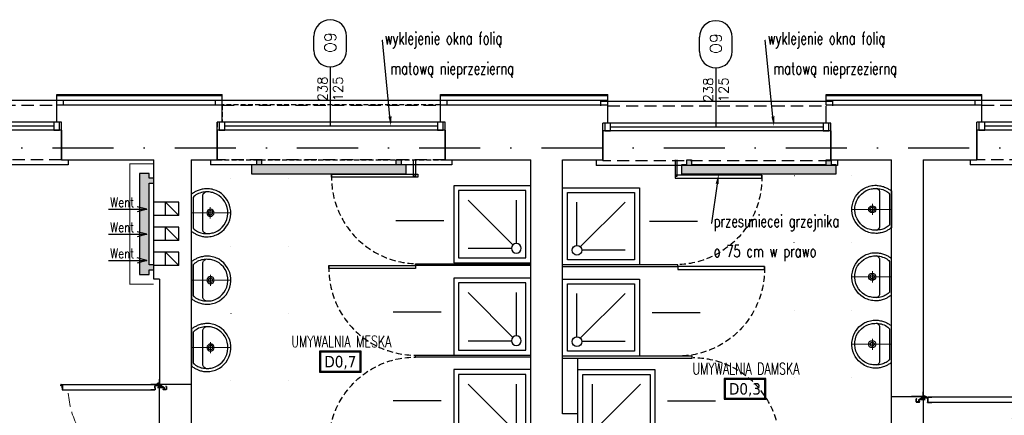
# Model space of a CAD drawing. Header units: millimetres. Extents: x 28600 to 181045, y -399112 to -163690.
# Tile 91 of 256: x 58808 to 59832, y -197779 to -197368. Entities that reach past the tile are written whole.
import ezdxf
from ezdxf import colors
from ezdxf.entities.mleader import LeaderData, LeaderLine
from ezdxf.enums import TextEntityAlignment as Align
from ezdxf.math import Vec2, Vec3

# ---------------------------------------------------------------- set-up
doc = ezdxf.new("R2010")
doc.units = ezdxf.units.MM
for name, pattern in [('2_3', [1, 0.5, -0.5]), ('CARKOVANA', [7.5, 5, -2.5]), ('CENTER', [0.6, 0.375, -0.075, 0.075, -0.075]), ('DASHDOT', [25.4, 12.7, -6.35, 0, -6.35]), ('DOT', [6.35, 0, -6.35]), ('HIDDEN', [9.525, 6.35, -3.175]), ('Hidden Line', [391.222223, 282.222223, -109])]:
    doc.linetypes.add(name, pattern=pattern)
doc.layers.get('0').update_dxf_attribs({"color": 8})
for name, color, linetype in [('!! 0_ Istn-okna', 8, 'Continuous'), ('!! 0_ Istn-sciany', 8, 'Continuous'), ('!! 0_ Istn-widok', 8, 'Continuous'), ('!! 0_Istn-cienka', 8, 'Continuous'), ('!! 0_Istn-went', 8, 'Continuous'), ('!! 0_Opis_okna', 8, 'Continuous'), ('!! 0_Opis_pom', 8, 'Continuous'), ('!! 1_ tynk zewn  - nowy', 8, 'Continuous'), ('!! 1_Wyburzenia', 8, 'CARKOVANA'), ('!! 2 ZABUDOWA GK-MDF', 8, 'Continuous'), ('!! 2_ remont Ocieplenie', 8, 'ZIGZAG'), ('!! 2_Drzwi - nowe remont', 8, 'Continuous'), ('!! 2_LEGENDA', 8, 'Continuous'), ('!! 2_wypos-sanitarne', 8, 'Continuous'), ('0-osie-liniA', 8, 'DASHDOT')]:
    doc.layers.add(name, color=color, linetype=linetype)
doc.layers.add('!! 0_Istn-grzejniki', color=8, linetype='Continuous', plot=False)
doc.styles.add('ARCHETYP', font='romans.shx', dxfattribs={"height": 15})
doc.styles.add('ARIAL', font='tahoma.ttf')
doc.styles.add('ROMANS', font='romans', dxfattribs={"width": 0.7, "height": 12.5})
doc.styles.add('TXT', font='simplex.shx')
doc.linetypes.add('ZIGZAG', pattern='A,0.00254,-5.08,[131,ltypeshp.shx,S=5.08,R=0,X=-5.08,Y=0],-10.16,[131,ltypeshp.shx,S=5.08,R=180,X=5.08,Y=0],-5.08', length=20.32254)

# ---------------------------------------------------------------- blocks, each defined once
blk = doc.blocks.new('okno 2')
at = {"layer": '!! 0_ Istn-okna'}
for points in [[(48599, -198670.6), (48362, -198670.6)], [(48599, -198678.6), (48362, -198678.6)], [(48591, -198674.6), (48370, -198674.6)]]:
    blk.add_lwpolyline(points, dxfattribs=at)
for points in [[(48370, -198670.6), (48364, -198670.6), (48364, -198678.6), (48370, -198678.6)], [(48597, -198670.6), (48591, -198670.6), (48591, -198678.6), (48597, -198678.6)]]:
    blk.add_lwpolyline(points, close=True, dxfattribs=at)
at = {"layer": '!! 0_ Istn-sciany'}
for points in [[(48367, -198670.6), (48367, -198652.6)], [(48594, -198670.6), (48594, -198652.6)], [(48367, -198670.6), (48362, -198670.6)], [(48362, -198678.6), (48362, -198670.6)], [(48599, -198670.6), (48594, -198670.6)], [(48599, -198678.6), (48599, -198670.6)], [(48362, -198678.6), (48362, -198709.6)], [(48599, -198678.6), (48599, -198709.6)]]:
    blk.add_lwpolyline(points, dxfattribs=at)
at = {"layer": '!! 0_ Istn-widok'}
for points in [[(48360, -198647.6), (48601, -198647.6)], [(48360, -198652.6), (48360, -198647.6)], [(48601, -198652.6), (48601, -198647.6)], [(48355, -198709.6), (48355, -198714.6)], [(48606, -198714.6), (48355, -198714.6)], [(48606, -198709.6), (48606, -198714.6)]]:
    blk.add_lwpolyline(points, dxfattribs=at)
at = {"layer": '!! 0_Istn-cienka', "linetype": 'HIDDEN', "ltscale": 2}
for points in [[(48367, -198652.6), (48594, -198652.6)], [(48599, -198709.6), (48362, -198709.6)]]:
    blk.add_lwpolyline(points, dxfattribs=at)
blk = doc.blocks.new('zaw-dr-90-p')
at = {"color": 2, "linetype": 'CENTER', "ltscale": 0.2}
for p, q in [((12, 0), (-12, 0)), ((0, 12), (0, -12)), ((24, 24), (31, 24)), ((24, 19), (31, 19))]:
    blk.add_line(p, q, dxfattribs=at)
at = {"ltscale": 0.2}
for p, q in [((10, 12), (6, 12)), ((10, 0), (10, 6))]:
    blk.add_line(p, q, dxfattribs=at)
blk.add_lwpolyline([(0, 6), (23, 6, 0.414214), (28, 11), (28, 31), (24, 31), (24, 11, -0.414214), (23, 10), (0, 10, 4.561698), (8, 6), (5, 4)], format="xyb", dxfattribs=at)
blk.add_lwpolyline([(0, 0), (-2, 0), (-2, 0), (0, 0), (0, 3), (0, 3), (0, 0), (3, 0), (3, 0), (0, 0), (0, -3), (0, -3)], close=True)
blk.add_lwpolyline([(10, 10), (10, 39), (6, 39), (6, 10)], dxfattribs=at)
blk.add_circle((0, 0), 6.5, dxfattribs=at)
blk = doc.blocks.new('drzwi 90- sc 12')
for p, q in [((-13620.3, 20410.2), (-13620.3, 20313.8)), ((-13614.9, 20409.9), (-13620.3, 20409.9)), ((-13616.1, 20410.3), (-13620.2, 20410.3)), ((-13616.1, 20410.3), (-13620, 20410.3)), ((-13618.2, 20410.3), (-13616.2, 20410.3)), ((-13618.2, 20410.3), (-13616.2, 20410.3)), ((-13616.1, 20410.3), (-13616.1, 20411.5)), ((-13616.1, 20411.5), (-13615, 20411.5)), ((-13614.9, 20411.4), (-13614.9, 20313.8)), ((-13620.3, 20313.5), (-13620.3, 20318)), ((-13614.9, 20312.3), (-13614.9, 20318)), ((-13715.6, 20308.3), (-13715.6, 20308.6)), ((-13715.6, 20307.7), (-13715.6, 20308.6)), ((-13715.6, 20307.8), (-13715.6, 20308.6)), ((-13715.6, 20307.7), (-13715.4, 20307.7)), ((-13614.9, 20313.8), (-13620.3, 20313.8)), ((-13618.2, 20313.4), (-13620.2, 20313.4)), ((-13618.2, 20313.7), (-13618.2, 20313.4)), ((-13618.2, 20313.7), (-13616.4, 20313.7)), ((-13617.8, 20311.1), (-13617.8, 20305.7)), ((-13617.8, 20311.1), (-13617.8, 20305.7)), ((-13616.2, 20309.9), (-13617.4, 20309.9)), ((-13616.2, 20309.9), (-13616.2, 20311)), ((-13615.9, 20313.2), (-13615.9, 20312.2)), ((-13615.9, 20312.2), (-13615, 20312.2)), ((-13715.8, 20302), (-13716.3, 20302)), ((-13616.8, 20302), (-13616.3, 20302))]:
    blk.add_line(p, q)
for points in [[(-13665.3, 20285), (-13665.3, 20325.8)], [(-13615.6, 20309.6), (-13615.3, 20309.6), (-13615.3, 20309.8), (-13616.3, 20309.8), (-13616.3, 20309.6), (-13615.9, 20309.6)]]:
    blk.add_lwpolyline(points)
at = {"lineweight": 30}
for points in [[(-13716.3, 20308.9), (-13721.3, 20308.9)], [(-13716.3, 20308.9), (-13716.3, 20296.9)], [(-13614.3, 20308.9), (-13609.3, 20308.9)], [(-13614.3, 20308.9), (-13614.3, 20296.9)]]:
    blk.add_lwpolyline(points, dxfattribs=at)
at = {"ltscale": 0.2}
for points in [[(-13715.6, 20307.5), (-13715.6, 20309.5, 0.414214), (-13715.9, 20309.8), (-13719.4, 20309.8, 0.414214), (-13719.8, 20309.5), (-13719.8, 20308.9), (-13719.6, 20308.9), (-13719.6, 20309.5, -0.414214), (-13719.4, 20309.6), (-13717, 20309.6)], [(-13717, 20309.6), (-13715.9, 20309.6, -0.414214), (-13715.7, 20309.5), (-13715.7, 20307.5)], [(-13715.7, 20307.8), (-13715.7, 20305.6, 0.414214), (-13715.4, 20305.2), (-13715, 20305.2, -0.414214), (-13714.8, 20305.1), (-13714.8, 20304.5, 0.414214), (-13714.5, 20304.1), (-13713.3, 20304.1, 0.414214), (-13712.9, 20304.5), (-13712.9, 20305.1, -1), (-13712.7, 20305.1), (-13712.7, 20302, -0.414214), (-13712.9, 20301.8), (-13715.4, 20301.8, -0.414214), (-13715.6, 20302), (-13715.6, 20302.5), (-13715.8, 20302.5), (-13715.8, 20302, 0.414214), (-13715.4, 20301.6), (-13712.9, 20301.6, 0.414214), (-13712.6, 20302), (-13712.6, 20305.1, 1), (-13713.1, 20305.1), (-13713.1, 20304.5, -0.414214), (-13713.3, 20304.3), (-13714.5, 20304.3, -0.414214), (-13714.6, 20304.5), (-13714.6, 20305.1, 0.414214), (-13715, 20305.4), (-13715.4, 20305.4, -0.414214), (-13715.6, 20305.6), (-13715.6, 20307.6)], [(-13615.9, 20309.6), (-13616.6, 20309.6, 0.414214), (-13616.8, 20309.5), (-13616.8, 20305.6, -0.414214), (-13617.1, 20305.2), (-13617.6, 20305.2, 0.414214), (-13617.7, 20305.1), (-13617.7, 20304.5, -0.414214), (-13618.1, 20304.1), (-13619.3, 20304.1, -0.414214), (-13619.6, 20304.5), (-13619.6, 20305.1, 1), (-13619.8, 20305.1), (-13619.8, 20302, 0.414214), (-13619.6, 20301.8), (-13617.1, 20301.8, 0.414214), (-13616.9, 20302), (-13616.9, 20302.5), (-13616.8, 20302.5), (-13616.8, 20302, -0.414214), (-13617.1, 20301.6), (-13619.6, 20301.6, -0.414214), (-13620, 20302), (-13620, 20305.1, -1), (-13619.4, 20305.1), (-13619.4, 20304.5, 0.414214), (-13619.3, 20304.3), (-13618.1, 20304.3, 0.414214), (-13617.9, 20304.5), (-13617.9, 20305.1, -0.414214), (-13617.6, 20305.4), (-13617.1, 20305.4, 0.414214), (-13617, 20305.6), (-13617, 20309.5, -0.414214), (-13616.6, 20309.8), (-13613.1, 20309.8, -0.414214), (-13612.8, 20309.5), (-13612.8, 20308.9), (-13612.9, 20308.9), (-13612.9, 20309.5, 0.414214), (-13613.1, 20309.6), (-13615.6, 20309.6)]]:
    blk.add_lwpolyline(points, format="xyb", dxfattribs=at)
blk.add_lwpolyline([(-13616.8, 20308.8), (-13617, 20308.8), (-13617, 20307.4), (-13616.8, 20307.4)], close=True)
for centre, radius, start, end in [((-13620.2, 20410.2), 0.1, 90, 180), ((-13615, 20411.4), 0.1, 0, 90), ((-13620.2, 20313.5), 0.1, 180, 270), ((-13616.4, 20313.2), 0.5, 0, 90), ((-13616.3, 20311), 0.1, 0, 90), ((-13615, 20312.3), 0.1, 270, 0)]:
    blk.add_arc(centre, radius, start, end)
at = {"linetype": 'Hidden Line', "lineweight": 9, "ltscale": 0.05}
blk.add_arc((-13615.5, 20305.1), 99.1, 94.8005, 177.6944, dxfattribs=at)
at = {"xscale": 0.09999999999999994, "yscale": 0.09999999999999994, "zscale": 0.09999999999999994, "rotation": 180.0000000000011}
blk.add_blockref('zaw-dr-90-p', (-13614.9, 20310.9), dxfattribs=at)
blk = doc.blocks.new('drzwi giszet')
blk.add_lwpolyline([(68617.4, -194499.3), (68617.4, -194409.3), (68620.4, -194409.3), (68620.4, -194499.3)], close=True)
blk.add_lwpolyline([(68572.4, -194476.1), (68572.4, -194526.1)])
at = {"linetype": 'HIDDEN'}
blk.add_arc((68617.4, -194499.3), 90, 88.0898, 180, dxfattribs=at)
blk = doc.blocks.new('prysznic')
at = {"layer": '!! 2_wypos-sanitarne'}
for points in [[(39554.3, -197588.6), (39634.3, -197588.6), (39634.3, -197668.6), (39554.3, -197668.6)], [(39559.3, -197593.6), (39629.3, -197593.6), (39629.3, -197663.6), (39559.3, -197663.6)]]:
    blk.add_lwpolyline(points, close=True, dxfattribs=at)
for points in [[(39569.3, -197603.6), (39614.3, -197603.6)], [(39615.8, -197607.1), (39569.3, -197653.6)], [(39619.3, -197608.6), (39619.3, -197653.6)]]:
    blk.add_lwpolyline(points, dxfattribs=at)
blk.add_circle((39619.3, -197603.6), 5, dxfattribs=at)
blk = doc.blocks.new('A$C527aaae0')
at = {"lineweight": 5}
for points in [[(0, 0), (0, -0.411)], [(-0.057, -0.198), (0.058, -0.198)], [(0.186, -0.121), (0.186, -0.121)], [(0.186, -0.121), (0.186, -0.121)]]:
    blk.add_lwpolyline(points, dxfattribs=at)
for points in [[(0.192, -0.001), (0.197, -0.009), (0.203, -0.017), (0.208, -0.025), (0.213, -0.033), (0.217, -0.04), (0.222, -0.048), (0.226, -0.056), (0.229, -0.064), (0.233, -0.073), (0.237, -0.084), (0.24, -0.095), (0.243, -0.106), (0.245, -0.117), (0.247, -0.128), (0.249, -0.139), (0.25, -0.15), (0.25, -0.162), (0.249, -0.177), (0.248, -0.192), (0.246, -0.207), (0.243, -0.221), (0.239, -0.236), (0.234, -0.25), (0.229, -0.264), (0.222, -0.278), (0.213, -0.294), (0.195, -0.319), (0.174, -0.341), (0.151, -0.361), (0.127, -0.378), (0.101, -0.391), (0.073, -0.401), (0.043, -0.408), (0.012, -0.411), (-0.019, -0.411), (-0.049, -0.406), (-0.079, -0.399), (-0.106, -0.388), (-0.132, -0.374), (-0.156, -0.357), (-0.179, -0.337), (-0.199, -0.314), (-0.217, -0.288), (-0.224, -0.275), (-0.23, -0.261), (-0.235, -0.247), (-0.24, -0.233), (-0.244, -0.218), (-0.247, -0.204), (-0.249, -0.189), (-0.25, -0.174), (-0.25, -0.159), (-0.249, -0.148), (-0.248, -0.137), (-0.246, -0.126), (-0.244, -0.115), (-0.242, -0.104), (-0.239, -0.093), (-0.236, -0.082), (-0.232, -0.071), (-0.228, -0.062), (-0.224, -0.054), (-0.22, -0.046), (-0.216, -0.038), (-0.211, -0.03), (-0.207, -0.023), (-0.202, -0.015), (-0.197, -0.007), (-0.192, -0.001)], [(0.161, -0.02), (0.162, -0.021), (0.163, -0.022), (0.164, -0.023), (0.165, -0.024), (0.166, -0.025), (0.167, -0.026), (0.168, -0.027), (0.169, -0.029), (0.174, -0.034), (0.182, -0.045), (0.189, -0.056), (0.195, -0.067), (0.201, -0.078), (0.205, -0.089), (0.209, -0.101), (0.212, -0.114), (0.214, -0.128), (0.215, -0.142), (0.216, -0.155), (0.216, -0.168), (0.216, -0.181), (0.215, -0.194), (0.213, -0.206), (0.21, -0.219), (0.207, -0.232), (0.201, -0.249), (0.187, -0.276), (0.17, -0.3), (0.15, -0.322), (0.126, -0.341), (0.1, -0.357), (0.071, -0.37), (0.04, -0.378), (0.007, -0.381), (-0.025, -0.38), (-0.055, -0.374), (-0.085, -0.365), (-0.112, -0.351), (-0.137, -0.333), (-0.159, -0.312), (-0.179, -0.288), (-0.195, -0.262), (-0.205, -0.237), (-0.209, -0.225), (-0.212, -0.212), (-0.214, -0.199), (-0.216, -0.186), (-0.216, -0.173), (-0.217, -0.16), (-0.216, -0.147), (-0.215, -0.134), (-0.213, -0.12), (-0.21, -0.106), (-0.205, -0.091), (-0.2, -0.076), (-0.193, -0.062), (-0.185, -0.049), (-0.177, -0.037), (-0.168, -0.027), (-0.159, -0.02)]]:
    blk.add_lwpolyline(points, close=True)
blk.add_lwpolyline([(0.215, -0.152), (0.213, -0.146), (0.21, -0.142), (0.207, -0.137), (0.204, -0.133), (0.2, -0.13), (0.196, -0.126), (0.19, -0.123), (0.184, -0.121), (-0.185, -0.121), (-0.191, -0.123), (-0.196, -0.126), (-0.2, -0.129), (-0.204, -0.133), (-0.208, -0.137), (-0.211, -0.141), (-0.214, -0.146), (-0.216, -0.152), (-0.216, -0.152)])
at = {"linetype": 'DOT'}
blk.add_lwpolyline([(-0.353, -0.411), (0.347, -0.411), (0.347, -1.011), (-0.353, -1.011)], close=True, dxfattribs=at)
for radius in [0.0371, 0.0219]:
    blk.add_circle((0, -0.2), radius)
blk = doc.blocks.new('1_ok-opis')
blk.add_line((0, 111.6), (0, 50))
for points in [[(-17, 128.6), (-17, 143.6)], [(17, 128.6), (17, 143.6)]]:
    blk.add_lwpolyline(points)
for centre, start, end in [((0, 143.6), 0, 180), ((0, 128.6), 180, 0)]:
    blk.add_arc(centre, 17, start, end)
at = {"style": 'ARCHETYP'}
for tag, height, rotation, p in [('NR', 12, 90, (0, 136.9)), ('NR', 12, 270, (0, 136.9)), ('SZEROKOŚĆ', 10, 90, (-8, 78.3)), ('WYSOKOŚĆ', 10, 270, (-8, 78.3)), ('WYSOKOŚĆ', 10, 90, (8, 78.3)), ('SZEROKOŚĆ', 10, 270, (8, 78.3))]:
    blk.add_attdef(tag, text='', height=height, rotation=rotation, dxfattribs=at).set_placement(p, align=Align.MIDDLE)

msp = doc.modelspace()

# ---------------------------------------------------------------- hatches: boundary and pattern name
at = {"layer": '!! 0_Istn-grzejniki'}
h = msp.add_hatch(color=256, dxfattribs=at)
h.dxf.hatch_style = 1
h.paths.add_polyline_path([(59204.66354, -197513.12813), (59204.66354, -197518.12813), (59209.66354, -197518.12813), (59209.66354, -197528.12813), (59049.66354, -197528.12813), (59049.66354, -197518.12813), (59054.66354, -197518.12813), (59054.66354, -197513.12813), (59059.66354, -197513.12813), (59059.66354, -197518.12813), (59199.66354, -197518.12813), (59199.66354, -197513.12813)])
h = msp.add_hatch(color=256, dxfattribs=at)
h.dxf.hatch_style = 1
h.paths.add_polyline_path([(59651.81567, -197513.12813), (59651.81567, -197518.12813), (59656.81567, -197518.12813), (59656.81567, -197528.12813), (59496.81567, -197528.12813), (59496.81567, -197518.12813), (59501.81567, -197518.12813), (59501.81567, -197513.12813), (59506.81567, -197513.12813), (59506.81567, -197518.12813), (59646.81567, -197518.12813), (59646.81567, -197513.12813)])
h = msp.add_hatch(color=256, dxfattribs=at)
h.dxf.hatch_style = 1
h.paths.add_polyline_path([(58947.56735, -197532.28928), (58942.56735, -197532.28928), (58942.56735, -197527.28928), (58932.56735, -197527.28928), (58932.56735, -197632.28928), (58942.56735, -197632.28928), (58942.56735, -197627.28928), (58947.56735, -197627.28928), (58947.56735, -197622.28928), (58942.56735, -197622.28928), (58942.56735, -197537.28928), (58947.56735, -197537.28928)])

# ---------------------------------------------------------------- linework, layer by layer
at = {"layer": '!! 0_ Istn-sciany'}
for points in [[(58846.56735, -197456.12813), (59018.56735, -197456.12813)], [(58846.56735, -197456.12813), (59018.56735, -197456.12813)], [(58846.56735, -197456.12813), (59018.56735, -197456.12813)], [(59245.56735, -197456.12813), (59419.56735, -197456.12813)], [(59245.56735, -197456.12813), (59419.56735, -197456.12813)], [(59646.56735, -197456.12813), (59808.56735, -197456.12813)], [(59646.56735, -197456.12813), (59808.56735, -197456.12813)], [(58851.56735, -197513.12813), (58851.56735, -197475.12813)], [(58851.56735, -197513.12813), (58851.56735, -197475.12813)], [(59013.56735, -197513.12813), (59013.56735, -197475.12813)], [(59013.56735, -197513.12813), (59013.56735, -197475.12813)], [(59250.56735, -197513.12813), (59250.56735, -197475.12813)], [(59250.56735, -197513.12813), (59250.56735, -197475.12813)], [(59414.56735, -197513.12813), (59414.56735, -197475.12813)], [(59414.56735, -197513.12813), (59414.56735, -197475.12813)], [(59651.56735, -197513.12813), (59651.56735, -197475.12813)], [(59651.56735, -197513.12813), (59651.56735, -197475.12813)], [(59803.56735, -197513.12813), (59803.56735, -197475.12813)], [(58851.56735, -197513.12813), (58947.56735, -197513.12813)], [(58851.56735, -197513.12813), (58947.56735, -197513.12813)], [(58851.56735, -197513.12813), (58947.56735, -197513.12813)], [(58953.56735, -197637.12813), (58947.56735, -197637.12813), (58947.56735, -197513.12813)], [(58986.56735, -197513.12813), (59013.56735, -197513.12813)], [(58986.56735, -197513.12813), (59013.56735, -197513.12813)], [(58986.56735, -197513.12813), (59013.56735, -197513.12813)], [(58986.56735, -197513.12813), (58986.56735, -197746.12813)], [(59250.56735, -197513.12813), (59339.56735, -197513.12813)], [(59339.56735, -198056.12813), (59339.56735, -197513.12813)], [(59372.56735, -197777.12813), (59372.56735, -197513.12813)], [(59372.56735, -197513.12813), (59414.56735, -197513.12813)], [(59651.56735, -197513.12813), (59714.56735, -197513.12813)], [(59714.56735, -197759.12813), (59714.56735, -197513.12813)], [(59747.56735, -197513.12813), (59803.56735, -197513.12813)], [(59747.56735, -197513.12813), (59747.56735, -197759.12813)], [(58953.56735, -197637.12813), (58953.56735, -197746.12813)], [(58953.56735, -197746.12813), (58986.56735, -197746.12813)], [(59714.56735, -197759.12813), (59747.56735, -197759.12813)], [(59372.56735, -197923.12813), (59388.56735, -197923.12813), (59388.56735, -197777.12813), (59372.56735, -197777.12813)]]:
    msp.add_lwpolyline(points, dxfattribs=at)
at = {"layer": '!! 0_Istn-grzejniki', "linetype": '2_3', "ltscale": 10, "const_width": 1}
msp.add_lwpolyline([(58947.56735, -197517.28928), (58922.56735, -197517.28928), (58922.56735, -197642.28928), (58947.56735, -197642.28928)], dxfattribs=at)
at = {"layer": '!! 0_Istn-grzejniki'}
for points in [[(59204.66354, -197513.12813), (59204.66354, -197518.12813), (59209.66354, -197518.12813), (59209.66354, -197528.12813), (59049.66354, -197528.12813), (59049.66354, -197518.12813), (59054.66354, -197518.12813), (59054.66354, -197513.12813), (59059.66354, -197513.12813), (59059.66354, -197518.12813), (59199.66354, -197518.12813), (59199.66354, -197513.12813)], [(59651.81567, -197513.12813), (59651.81567, -197518.12813), (59656.81567, -197518.12813), (59656.81567, -197528.12813), (59496.81567, -197528.12813), (59496.81567, -197518.12813), (59501.81567, -197518.12813), (59501.81567, -197513.12813), (59506.81567, -197513.12813), (59506.81567, -197518.12813), (59646.81567, -197518.12813), (59646.81567, -197513.12813)], [(58947.56735, -197532.28928), (58942.56735, -197532.28928), (58942.56735, -197527.28928), (58932.56735, -197527.28928), (58932.56735, -197632.28928), (58942.56735, -197632.28928), (58942.56735, -197627.28928), (58947.56735, -197627.28928), (58947.56735, -197622.28928), (58942.56735, -197622.28928), (58942.56735, -197537.28928), (58947.56735, -197537.28928)]]:
    msp.add_lwpolyline(points, close=True, dxfattribs=at)
at = {"layer": '!! 0_Istn-went'}
for points in [[(58959.56735, -197557.12813), (58947.56735, -197557.12813)], [(58959.56735, -197571.12813), (58959.56735, -197557.12813)], [(58973.56735, -197557.12813), (58959.56735, -197557.12813)], [(58973.56735, -197557.12813), (58959.56735, -197557.12813)], [(58959.56735, -197557.12813), (58973.56735, -197571.12813)], [(58973.56735, -197571.12813), (58973.56735, -197557.12813)], [(58900.34425, -197564.53508), (58940.39078, -197564.53508)], [(58900.34425, -197564.53508), (58940.39078, -197564.53508)], [(58940.39078, -197564.53508), (58930.39078, -197561.85559)], [(58940.39078, -197564.53508), (58930.39078, -197561.85559)], [(58940.39078, -197564.53508), (58930.39078, -197567.21457)], [(58940.39078, -197564.53508), (58930.39078, -197567.21457)], [(58959.56735, -197571.12813), (58947.56735, -197571.12813)], [(58973.56735, -197571.12813), (58959.56735, -197571.12813)], [(58973.56735, -197571.12813), (58959.56735, -197571.12813)], [(58940.39078, -197590.53508), (58930.39078, -197587.85559)], [(58940.39078, -197590.53508), (58930.39078, -197587.85559)], [(58959.56735, -197583.12813), (58947.56735, -197583.12813)], [(58959.56735, -197597.12813), (58959.56735, -197583.12813)], [(58973.56735, -197583.12813), (58959.56735, -197583.12813)], [(58973.56735, -197583.12813), (58959.56735, -197583.12813)], [(58959.56735, -197583.12813), (58973.56735, -197597.12813)], [(58973.56735, -197597.12813), (58973.56735, -197583.12813)], [(58900.34425, -197590.53508), (58940.39078, -197590.53508)], [(58900.34425, -197590.53508), (58940.39078, -197590.53508)], [(58940.39078, -197590.53508), (58930.39078, -197593.21457)], [(58940.39078, -197590.53508), (58930.39078, -197593.21457)], [(58959.56735, -197597.12813), (58947.56735, -197597.12813)], [(58973.56735, -197597.12813), (58959.56735, -197597.12813)], [(58973.56735, -197597.12813), (58959.56735, -197597.12813)], [(58900.34425, -197617.77306), (58940.39078, -197617.77306)], [(58900.34425, -197617.77306), (58940.39078, -197617.77306)], [(58940.39078, -197617.77306), (58930.39078, -197615.09357)], [(58940.39078, -197617.77306), (58930.39078, -197615.09357)], [(58940.39078, -197617.77306), (58930.39078, -197620.45255)], [(58940.39078, -197617.77306), (58930.39078, -197620.45255)], [(58959.56735, -197609.12813), (58947.56735, -197609.12813)], [(58959.56735, -197623.12813), (58959.56735, -197609.12813)], [(58973.56735, -197609.12813), (58959.56735, -197609.12813)], [(58973.56735, -197609.12813), (58959.56735, -197609.12813)], [(58959.56735, -197609.12813), (58973.56735, -197623.12813)], [(58973.56735, -197623.12813), (58973.56735, -197609.12813)], [(58959.56735, -197623.12813), (58947.56735, -197623.12813)], [(58973.56735, -197623.12813), (58959.56735, -197623.12813)], [(58973.56735, -197623.12813), (58959.56735, -197623.12813)]]:
    msp.add_lwpolyline(points, dxfattribs=at)
at = {"layer": '!! 0_Opis_pom', "ltscale": 0.7}
for points in [[(59119.77804, -197733.72718), (59163.29804, -197733.72718), (59163.29804, -197711.96718), (59119.77804, -197711.96718)], [(59120.86604, -197732.63918), (59162.21004, -197732.63918), (59162.21004, -197713.05518), (59120.86604, -197713.05518)], [(59540.49866, -197762.02316), (59584.01866, -197762.02316), (59584.01866, -197740.26316), (59540.49866, -197740.26316)], [(59541.58666, -197760.93516), (59582.93066, -197760.93516), (59582.93066, -197741.35116), (59541.58666, -197741.35116)]]:
    msp.add_lwpolyline(points, close=True, dxfattribs=at)
at = {"layer": '!! 1_ tynk zewn  - nowy'}
for points in [[(58846.56735, -197445.12813), (59018.56735, -197445.12813)], [(59245.56735, -197445.12813), (59419.56735, -197445.12813)], [(59646.56735, -197445.12813), (59808.56735, -197445.12813)], [(58846.56735, -197446.12813), (59018.56735, -197446.12813)], [(59245.56735, -197446.12813), (59419.56735, -197446.12813)], [(59646.56735, -197446.12813), (59808.56735, -197446.12813)]]:
    msp.add_lwpolyline(points, dxfattribs=at)
at = {"layer": '!! 1_Wyburzenia'}
msp.add_lwpolyline([(59013.56735, -197513.12813), (59250.56735, -197513.12813), (59250.56735, -197474.12813), (59245.56735, -197474.12813), (59245.56735, -197456.12813), (59018.56735, -197456.12813), (59018.56735, -197474.12813), (59013.56735, -197474.12813)], close=True, dxfattribs=at)
at = {"layer": '!! 2 ZABUDOWA GK-MDF'}
for points in [[(59219.56735, -197513.12813), (59219.56735, -197530.12813), (59217.56735, -197530.12813), (59217.56735, -197513.12813)], [(59489.88626, -197513.12813), (59489.88626, -197530.12813), (59491.88626, -197530.12813), (59491.88626, -197513.12813)], [(59339.56735, -197623.12813), (59219.56735, -197623.12813), (59219.56735, -197621.12813), (59339.56735, -197621.12813)], [(59372.56735, -197624.12813), (59492.56735, -197624.12813), (59492.56735, -197622.12813), (59372.56735, -197622.12813)], [(59339.56735, -197718.12813), (59219.56735, -197718.12813), (59219.56735, -197716.12813), (59339.56735, -197716.12813)], [(59372.56735, -197719.12813), (59507.56735, -197719.12813), (59507.56735, -197717.12813), (59372.56735, -197717.12813)], [(59388.56735, -197777.12813), (59388.56735, -197719.12813)]]:
    msp.add_lwpolyline(points, dxfattribs=at)
at = {"layer": '!! 2_ remont Ocieplenie', "linetype": 'ZIGZAG', "ltscale": 0.75}
for points in [[(58846.56735, -197451.12813), (59018.56735, -197451.12813)], [(59245.56735, -197451.12813), (59419.56735, -197451.12813)], [(59646.56735, -197451.12813), (59808.56735, -197451.12813)]]:
    msp.add_lwpolyline(points, dxfattribs=at)
at = {"layer": '!! 2_LEGENDA'}
for p, q in [((59419.56735, -197457.12813), (59419.56735, -197445.12813)), ((59646.56735, -197456.12813), (59646.56735, -197445.12813))]:
    msp.add_line(p, q, dxfattribs=at)
for points in [[(59018.56735, -197456.12813), (59018.56735, -197445.12813)], [(59245.56735, -197457.45756), (59245.56735, -197445.12813)], [(59372.56735, -197923.12813), (59388.56735, -197923.12813), (59388.56735, -197777.12813), (59372.56735, -197777.12813)]]:
    msp.add_lwpolyline(points, dxfattribs=at)
for points in [[(58986.56735, -197848.12813), (58953.56735, -197848.12813), (58953.56735, -197746.12813), (58986.56735, -197746.12813)], [(59714.56735, -197759.12813), (59747.56735, -197759.12813), (59747.56735, -197861.12813), (59714.56735, -197861.12813)]]:
    msp.add_lwpolyline(points, close=True, dxfattribs=at)
for points in [[(58846.56735, -197456.12813), (58846.56735, -197445.12813)], [(59808.56735, -197456.12813), (59808.56735, -197445.12813)]]:
    msp.add_lwpolyline(points)
at = {"layer": '0-osie-liniA', "ltscale": 5}
msp.add_lwpolyline([(57444.1616, -197500.62813), (62630.46575, -197500.62813)], dxfattribs=at)

# ---------------------------------------------------------------- block references
at = {"layer": '!! 0_Opis_okna'}
ref = msp.add_blockref('1_ok-opis', (59131.03507, -197528.12813), dxfattribs=at)
ref.add_attrib('WYSOKOŚĆ', '125', dxfattribs={"layer": '0', "height": 10, "rotation": 90, "style": 'ARCHETYP'}).set_placement((59139.03507, -197439.40772), align=Align.MIDDLE)
ref.add_attrib('SZEROKOŚĆ', '238', dxfattribs={"layer": '0', "height": 10, "rotation": 90, "style": 'ARCHETYP'}).set_placement((59123.03507, -197439.51081), align=Align.MIDDLE)
ref.add_attrib('NR', 'O9', dxfattribs={"layer": '0', "height": 12, "rotation": 90, "style": 'ARCHETYP'}).set_placement((59131.03507, -197391.22669), align=Align.MIDDLE)
ref = msp.add_blockref('1_ok-opis', (59532.03507, -197529.12813), dxfattribs=at)
ref.add_attrib('WYSOKOŚĆ', '125', dxfattribs={"layer": '0', "height": 10, "rotation": 90, "style": 'ARCHETYP'}).set_placement((59540.03507, -197440.40772), align=Align.MIDDLE)
ref.add_attrib('SZEROKOŚĆ', '238', dxfattribs={"layer": '0', "height": 10, "rotation": 90, "style": 'ARCHETYP'}).set_placement((59524.03507, -197440.51081), align=Align.MIDDLE)
ref.add_attrib('NR', 'O9', dxfattribs={"layer": '0', "height": 12, "rotation": 90, "style": 'ARCHETYP'}).set_placement((59532.03507, -197392.22669), align=Align.MIDDLE)
at = {"layer": '!! 1_Wyburzenia'}
msp.add_blockref('okno 2', (10651.58563, 1196.43297), dxfattribs=at)
at = {"layer": '!! 2_Drzwi - nowe remont'}
for name, p, rotation in [('drzwi giszet', (-135277.01704, -266148.51777), 89.99999999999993), ('drzwi giszet', (-135279.69813, -266243.51777), 89.99999999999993), ('drzwi giszet', (254007.83283, -129191.66462), 270), ('drzwi 90- sc 12', (79262.49169, -184131.85843), 90)]:
    msp.add_blockref(name, p, dxfattribs=dict(at, rotation=rotation))
at = {"layer": '!! 2_Drzwi - nowe remont', "xscale": -1}
for name, p, rotation in [('drzwi giszet', (253989.15174, -266149.51777), 270.0000000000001), ('drzwi giszet', (253991.83282, -266244.51777), 270.0000000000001), ('drzwi giszet', (-135279.69813, -129190.73849), 90), ('drzwi 90- sc 12', (39438.64301, -184144.85843), 270)]:
    msp.add_blockref(name, p, dxfattribs=dict(at, rotation=rotation))
at = {"layer": '!! 2_wypos-sanitarne', "yscale": 100, "zscale": 100}
for p, xscale, rotation in [((58986.46448, -197568.15819), -100, 90), ((59714.66989, -197564.61813), 100, 270), ((58986.56708, -197638.20459), -100, 90), ((59714.56729, -197634.66453), 100, 270), ((59714.56729, -197704.71092), 100, 270), ((58986.56708, -197708.25099), -100, 90)]:
    msp.add_blockref('A$C527aaae0', p, dxfattribs=dict(at, xscale=xscale, rotation=rotation))
at = {"layer": '!! 2_wypos-sanitarne', "xscale": -1, "rotation": 180}
for p in [(19705.25055, -395208.71028), (19705.25055, -395304.71028), (19705.25055, -395399.7103)]:
    msp.add_blockref('prysznic', p, dxfattribs=at)
at = {"layer": '!! 2_wypos-sanitarne', "rotation": 180}
for p in [(99006.88415, -395210.71028), (99006.88415, -395305.71028), (99022.88415, -395399.71028)]:
    msp.add_blockref('prysznic', p, dxfattribs=at)
for p in [(10252.58563, 1196.43297), (10651.58563, 1196.43297), (11052.58563, 1195.43297), (11441.58563, 1196.43297)]:
    msp.add_blockref('okno 2', p)

# ---------------------------------------------------------------- texts
at = {"layer": '!! 0_Istn-went', "style": 'ARCHETYP', "width": 0.8}
for p in [(58902.20629, -197562.20485), (58902.20629, -197562.20485), (58902.20629, -197588.20485), (58902.20629, -197588.20485), (58902.20629, -197615.44283), (58902.20629, -197615.44283)]:
    msp.add_text('Went', height=10, rotation=0.00000004, dxfattribs=at).set_placement(p)
at = {"layer": '!! 0_Opis_pom', "ltscale": 0.7, "style": 'TXT', "width": 0.7}
for s, p in [('UMYWALNIA MESKA', (59142.65317, -197707.92086)), ('UMYWALNIA DAMSKA', (59563.3738, -197736.21685))]:
    msp.add_text(s, height=12, dxfattribs=at).set_placement(p, align=Align.CENTER)
at = {"layer": '!! 0_Opis_pom', "ltscale": 0.7, "style": 'ARIAL'}
for tag, p in [('D0,7', (59141.53804, -197722.84718)), ('D0,3', (59562.25866, -197751.14316))]:
    msp.add_attdef(tag, text='', height=11.968, dxfattribs=at).set_placement(p, align=Align.MIDDLE_CENTER)

# ---------------------------------------------------------------- leaders
at = {"layer": '!! 1_Wyburzenia'}
ml = msp.add_multileader_mtext('Standard', dxfattribs=at)
ml.set_content('wyklejenie okna folią\\P matową nieprzezierną', color=256, style='ROMANS')
ml.set_leader_properties()
ml.build(insert=Vec2(0, 0))
ml.multileader.update_dxf_attribs({"text_right_attachment_type": 6, "dogleg_length": 0.36, "arrow_head_size": 10})
ctx = ml.context
ctx.base_point, ctx.char_height, ctx.arrow_head_size, ctx.plane_origin = Vec3(59185.57445, -197388.95212), 12.5, 10, Vec3(59185.21445, -197478.12813)
ctx.right_attachment = 6
notes = []
notes.append((ctx, [(0, (1, 1, 0), (59185.21445, -197388.95212), (1, 0), 0.36, [(0, [(59194.17548, -197478.12813)], 0, [])])]))
ctx.mtext.insert, ctx.mtext.line_spacing_factor, ctx.mtext.flow_direction = Vec3(59187.57445, -197380.61879), 1.5, 5
ml = msp.add_multileader_mtext('Standard', dxfattribs=at)
ml.set_content('wyklejenie okna folią\\P matową nieprzezierną', color=256, style='ROMANS')
ml.set_leader_properties()
ml.build(insert=Vec2(0, 0))
ml.multileader.update_dxf_attribs({"text_right_attachment_type": 6, "dogleg_length": 0.36, "arrow_head_size": 10})
ctx = ml.context
ctx.base_point, ctx.char_height, ctx.arrow_head_size, ctx.plane_origin = Vec3(59583.82297, -197388.95212), 12.5, 10, Vec3(59583.46297, -197478.12813)
ctx.right_attachment = 6
notes.append((ctx, [(0, (1, 1, 0), (59583.46297, -197388.95212), (1, 0), 0.36, [(0, [(59592.424, -197478.12813)], 0, [])])]))
ctx.mtext.insert, ctx.mtext.line_spacing_factor, ctx.mtext.flow_direction = Vec3(59585.82297, -197380.61879), 1.5, 5
ml = msp.add_multileader_mtext('Standard', dxfattribs=at)
ml.set_content('przesuniecei grzejnika \\Po 75 cm w prawo', color=256, style='ROMANS')
ml.set_leader_properties()
ml.build(insert=Vec2(0, 0))
ml.multileader.update_dxf_attribs({"text_right_attachment_type": 6, "dogleg_length": 0.36, "arrow_head_size": 10})
ctx = ml.context
ctx.base_point, ctx.char_height, ctx.arrow_head_size, ctx.plane_origin = Vec3(59527.76179, -197578.85837), 12.5, 10, Vec3(59583.46297, -197675.03243)
ctx.right_attachment = 6
notes.append((ctx, [(0, (1, 1, 0), (59527.40179, -197578.85837), (1, 0), 0.36, [(0, [(59534.88625, -197528.12813)], 0, [])])]))
ctx.mtext.insert, ctx.mtext.line_spacing_factor, ctx.mtext.flow_direction = Vec3(59529.76179, -197570.52503), 1.5, 5
for ctx, leaders in notes:
    for number, flags, end, landing, length, lines in leaders:
        leader = LeaderData()
        leader.index, (leader.has_last_leader_line, leader.has_dogleg_vector, leader.attachment_direction) = number, flags
        leader.last_leader_point, leader.dogleg_vector, leader.dogleg_length = Vec3(end), Vec3(landing), length
        for number, points, colour, breaks in lines:
            line = LeaderLine()
            line.index, line.vertices, line.color, line.breaks = number, Vec3.list(points), colors.encode_raw_color(colour), breaks
            leader.lines.append(line)
        ctx.leaders.append(leader)

doc.saveas('drawing.dxf')
